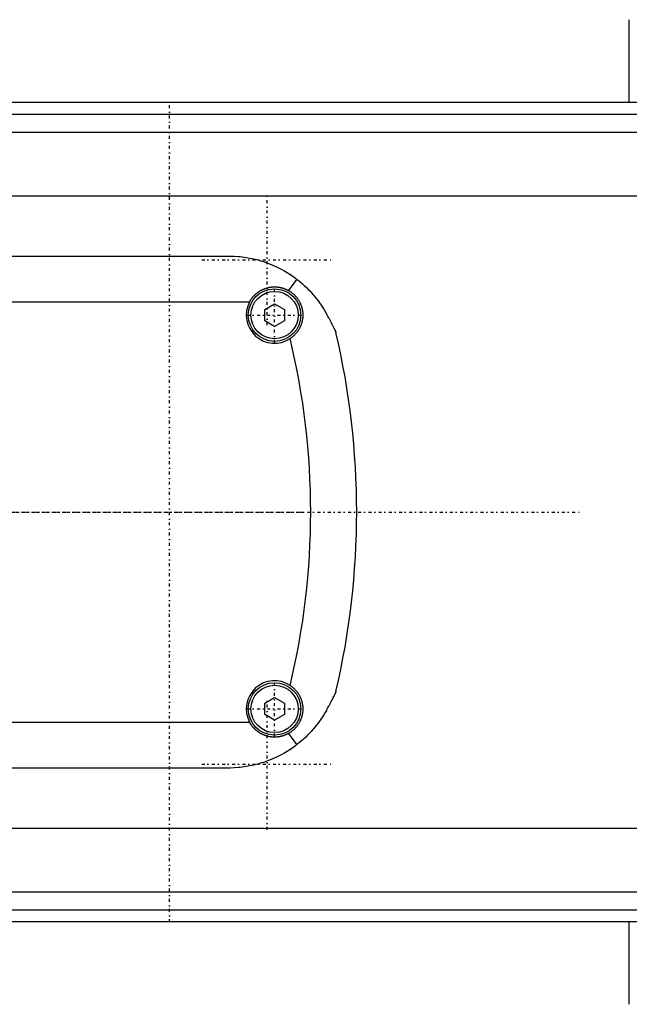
# Model space of a CAD drawing. Extents: x -502 to 174, y -90 to 90.
# Tile 3 of 6: x -183 to -90, y -75 to 75. Entities that reach past the tile are written whole.
import ezdxf

# ---------------------------------------------------------------- set-up
doc = ezdxf.new("R2010")
doc.units = 0
doc.linetypes.add('CENTER', pattern=[1.5, 0.45, -0.5, 0.05, -0.5])
doc.layers.add('AM_0', color=7, linetype='CONTINUOUS')
doc.layers.add('AM_7', color=7, linetype='CENTER')

msp = doc.modelspace()

# ---------------------------------------------------------------- linework, layer by layer
at = {"layer": 'AM_0', "color": 7, "linetype": 'CONTINUOUS'}
for p, q in [((-90, 62.39), (-90, 75)), ((50, 62.39), (-240, 62.39)), ((-240, 60.6), (50, 60.6)), ((-240, 57.89), (50, 57.89)), ((-240, 48.19), (50, 48.19)), ((-229, 39), (-151, 39)), ((-141.85, 33.72), (-140.59, 35.44)), ((-232.19, 32), (-147.81, 32)), ((-145.5, 30.87), (-144, 31.73)), ((-144, 31.73), (-142.5, 30.87)), ((-145.5, 29.13), (-145.5, 30.87)), ((-142.5, 30.87), (-142.5, 29.13)), ((-144, 28.27), (-145.5, 29.13)), ((-142.5, 29.13), (-144, 28.27)), ((-145.5, -29.13), (-144, -28.27)), ((-144, -28.27), (-142.5, -29.13)), ((-145.5, -30.87), (-145.5, -29.13)), ((-142.5, -29.13), (-142.5, -30.87)), ((-144, -31.73), (-145.5, -30.87)), ((-142.5, -30.87), (-144, -31.73)), ((-232.19, -32), (-147.81, -32)), ((-140.59, -35.44), (-141.85, -33.72)), ((-151, -39), (-229, -39)), ((-240, -48.19), (50, -48.19)), ((-240, -57.89), (50, -57.89)), ((-240, -60.6), (50, -60.6)), ((-240, -62.39), (50, -62.39)), ((-90, -75), (-90, -62.39))]:
    msp.add_line(p, q, dxfattribs=at)
for points in [[(-151, 39, 0), (-150.71, 39, 0), (-150.13, 38.98, 0), (-149.55, 38.94, 0), (-149.25, 38.91, 0), (-148.95, 38.88, 0), (-148.35, 38.79, 0), (-147.75, 38.69, 0), (-147.15, 38.56, 0), (-146.55, 38.41, 0), (-145.95, 38.23, 0), (-145.65, 38.14, 0), (-145.35, 38.03, 0), (-144.76, 37.81, 0), (-144.17, 37.57, 0), (-143.59, 37.3, 0), (-143.02, 37.01, 0), (-142.46, 36.7, 0), (-142.18, 36.53, 0), (-141.91, 36.36, 0), (-141.37, 36.01, 0), (-140.84, 35.63, 0), (-140.59, 35.44, 0)], [(-140.59, 35.44, 0), (-140.43, 35.31, 0), (-140.11, 35.05, 0), (-139.8, 34.79, 0), (-139.65, 34.65, 0), (-139.5, 34.52, 0), (-139.21, 34.24, 0), (-138.92, 33.96, 0), (-138.64, 33.67, 0), (-138.37, 33.38, 0), (-138.11, 33.09, 0), (-137.98, 32.93, 0), (-137.86, 32.78, 0), (-137.61, 32.48, 0), (-137.37, 32.17, 0), (-137.14, 31.85, 0), (-136.92, 31.53, 0), (-136.71, 31.21, 0), (-136.6, 31.04, 0), (-136.5, 30.88, 0), (-136.3, 30.55, 0), (-136.11, 30.21, 0), (-136.02, 30.04, 0)], [(-147.81, 32, 0), (-147.79, 32.03, 0), (-147.76, 32.09, 0), (-147.73, 32.14, 0), (-147.71, 32.17, 0), (-147.7, 32.2, 0), (-147.66, 32.25, 0), (-147.63, 32.31, 0), (-147.59, 32.36, 0), (-147.56, 32.42, 0), (-147.52, 32.47, 0), (-147.5, 32.5, 0), (-147.48, 32.52, 0), (-147.44, 32.57, 0), (-147.41, 32.63, 0), (-147.37, 32.68, 0), (-147.33, 32.72, 0), (-147.29, 32.77, 0), (-147.27, 32.8, 0), (-147.25, 32.82, 0), (-147.2, 32.87, 0), (-147.16, 32.91, 0), (-147.14, 32.94, 0), (-147.12, 32.96, 0), (-147.08, 33, 0), (-147.03, 33.05, 0), (-147.01, 33.07, 0), (-146.99, 33.09, 0), (-146.94, 33.13, 0), (-146.9, 33.18, 0), (-146.85, 33.22, 0), (-146.8, 33.26, 0), (-146.76, 33.3, 0), (-146.73, 33.32, 0), (-146.71, 33.34, 0), (-146.66, 33.38, 0), (-146.61, 33.42, 0), (-146.56, 33.46, 0), (-146.5, 33.5, 0), (-146.45, 33.53, 0), (-146.42, 33.55, 0), (-146.4, 33.57, 0), (-146.34, 33.6, 0), (-146.29, 33.64, 0), (-146.24, 33.67, 0), (-146.18, 33.71, 0), (-146.12, 33.74, 0), (-146.1, 33.75, 0), (-146.07, 33.77, 0), (-146.01, 33.8, 0), (-145.95, 33.83, 0), (-145.89, 33.86, 0), (-145.84, 33.89, 0), (-145.78, 33.92, 0), (-145.75, 33.93, 0), (-145.72, 33.94, 0), (-145.66, 33.97, 0), (-145.6, 33.99, 0), (-145.54, 34.02, 0), (-145.47, 34.04, 0), (-145.41, 34.06, 0), (-145.38, 34.07, 0), (-145.35, 34.08, 0), (-145.29, 34.1, 0), (-145.23, 34.12, 0), (-145.2, 34.13, 0), (-145.16, 34.14, 0), (-145.1, 34.16, 0), (-145.04, 34.17, 0), (-145.01, 34.18, 0), (-144.98, 34.19, 0), (-144.91, 34.2, 0), (-144.85, 34.22, 0), (-144.79, 34.23, 0), (-144.72, 34.24, 0), (-144.66, 34.25, 0), (-144.63, 34.25, 0), (-144.6, 34.26, 0), (-144.53, 34.27, 0), (-144.47, 34.27, 0), (-144.41, 34.28, 0), (-144.34, 34.29, 0), (-144.28, 34.29, 0), (-144.25, 34.29, 0), (-144.22, 34.29, 0), (-144.15, 34.3, 0), (-144.09, 34.3, 0), (-144.03, 34.3, 0), (-143.97, 34.3, 0), (-143.91, 34.3, 0), (-143.87, 34.3, 0), (-143.84, 34.3, 0), (-143.78, 34.29, 0), (-143.72, 34.29, 0), (-143.65, 34.29, 0), (-143.59, 34.28, 0), (-143.53, 34.27, 0), (-143.5, 34.27, 0), (-143.47, 34.27, 0), (-143.4, 34.26, 0), (-143.34, 34.25, 0), (-143.27, 34.24, 0), (-143.21, 34.23, 0), (-143.15, 34.21, 0), (-143.12, 34.21, 0), (-143.08, 34.2, 0), (-143.02, 34.19, 0), (-142.96, 34.17, 0), (-142.93, 34.16, 0), (-142.9, 34.16, 0), (-142.83, 34.14, 0), (-142.77, 34.12, 0), (-142.74, 34.11, 0), (-142.71, 34.1, 0), (-142.65, 34.08, 0), (-142.58, 34.06, 0), (-142.52, 34.04, 0), (-142.46, 34.02, 0), (-142.4, 33.99, 0), (-142.37, 33.98, 0), (-142.34, 33.97, 0), (-142.28, 33.94, 0), (-142.22, 33.92, 0), (-142.16, 33.89, 0), (-142.1, 33.86, 0), (-142.05, 33.83, 0), (-142.02, 33.82, 0), (-141.99, 33.8, 0), (-141.93, 33.77, 0), (-141.87, 33.74, 0), (-141.85, 33.72, 0)], [(-141.85, 33.72, 0), (-141.81, 33.7, 0), (-141.74, 33.66, 0), (-141.67, 33.62, 0), (-141.64, 33.59, 0), (-141.61, 33.57, 0), (-141.54, 33.53, 0), (-141.48, 33.48, 0), (-141.41, 33.43, 0), (-141.35, 33.38, 0), (-141.28, 33.33, 0), (-141.25, 33.31, 0), (-141.22, 33.28, 0), (-141.16, 33.23, 0), (-141.1, 33.18, 0), (-141.04, 33.12, 0), (-140.98, 33.07, 0), (-140.93, 33.01, 0), (-140.9, 32.98, 0), (-140.87, 32.95, 0), (-140.82, 32.89, 0), (-140.76, 32.83, 0), (-140.74, 32.8, 0), (-140.71, 32.77, 0), (-140.66, 32.71, 0), (-140.61, 32.64, 0), (-140.58, 32.61, 0), (-140.56, 32.58, 0), (-140.51, 32.51, 0), (-140.46, 32.45, 0), (-140.42, 32.38, 0), (-140.37, 32.31, 0), (-140.33, 32.24, 0), (-140.31, 32.21, 0), (-140.29, 32.17, 0), (-140.25, 32.1, 0), (-140.21, 32.03, 0), (-140.17, 31.96, 0), (-140.14, 31.89, 0), (-140.1, 31.82, 0), (-140.09, 31.78, 0), (-140.07, 31.74, 0), (-140.04, 31.67, 0), (-140.01, 31.59, 0), (-139.98, 31.52, 0), (-139.95, 31.44, 0), (-139.92, 31.36, 0), (-139.91, 31.32, 0), (-139.9, 31.28, 0), (-139.87, 31.2, 0), (-139.85, 31.13, 0), (-139.83, 31.05, 0), (-139.81, 30.97, 0), (-139.79, 30.89, 0), (-139.78, 30.85, 0), (-139.78, 30.81, 0), (-139.76, 30.73, 0), (-139.75, 30.65, 0), (-139.74, 30.57, 0), (-139.73, 30.49, 0), (-139.72, 30.41, 0), (-139.72, 30.37, 0), (-139.71, 30.33, 0), (-139.71, 30.24, 0), (-139.7, 30.16, 0), (-139.7, 30.12, 0), (-139.7, 30.08, 0), (-139.7, 30, 0), (-139.7, 29.92, 0), (-139.7, 29.88, 0), (-139.7, 29.84, 0), (-139.71, 29.76, 0), (-139.71, 29.68, 0), (-139.72, 29.6, 0), (-139.73, 29.52, 0), (-139.74, 29.44, 0), (-139.74, 29.4, 0), (-139.75, 29.36, 0), (-139.76, 29.28, 0), (-139.78, 29.2, 0), (-139.79, 29.12, 0), (-139.81, 29.04, 0), (-139.83, 28.96, 0), (-139.84, 28.92, 0), (-139.85, 28.88, 0), (-139.87, 28.8, 0), (-139.89, 28.73, 0), (-139.92, 28.65, 0), (-139.94, 28.57, 0), (-139.97, 28.5, 0), (-139.98, 28.46, 0), (-140, 28.42, 0), (-140.03, 28.35, 0), (-140.06, 28.28, 0), (-140.09, 28.2, 0), (-140.13, 28.13, 0), (-140.16, 28.06, 0), (-140.18, 28.02, 0), (-140.2, 27.99, 0), (-140.24, 27.91, 0), (-140.28, 27.84, 0), (-140.32, 27.78, 0), (-140.36, 27.71, 0), (-140.41, 27.64, 0), (-140.43, 27.61, 0), (-140.45, 27.57, 0), (-140.5, 27.51, 0), (-140.54, 27.44, 0), (-140.57, 27.41, 0), (-140.59, 27.38, 0), (-140.64, 27.31, 0), (-140.69, 27.25, 0), (-140.72, 27.22, 0), (-140.75, 27.19, 0), (-140.8, 27.13, 0), (-140.85, 27.07, 0), (-140.91, 27.01, 0), (-140.97, 26.95, 0), (-141.03, 26.89, 0), (-141.06, 26.87, 0), (-141.09, 26.84, 0), (-141.15, 26.78, 0), (-141.21, 26.73, 0), (-141.27, 26.68, 0), (-141.33, 26.63, 0), (-141.4, 26.58, 0), (-141.43, 26.55, 0), (-141.46, 26.53, 0), (-141.53, 26.48, 0), (-141.6, 26.43, 0), (-141.63, 26.41, 0)], [(-136.02, 30.04, 0), (-135.97, 29.95, 0), (-135.87, 29.75, 0), (-135.77, 29.56, 0), (-135.71, 29.46, 0), (-135.66, 29.36, 0), (-135.56, 29.16, 0), (-135.46, 28.97, 0), (-135.36, 28.78, 0), (-135.27, 28.59, 0), (-135.18, 28.41, 0), (-135.13, 28.33, 0), (-135.09, 28.24, 0), (-135.01, 28.08, 0), (-134.94, 27.93, 0), (-134.9, 27.84, 0), (-134.89, 27.82, 0), (-134.87, 27.8, 0), (-134.87, 27.79, 0), (-134.86, 27.77, 0), (-134.85, 27.75, 0), (-134.84, 27.73, 0), (-134.83, 27.71, 0), (-134.82, 27.69, 0), (-134.81, 27.67, 0), (-134.81, 27.66, 0), (-134.8, 27.65, 0), (-134.79, 27.63, 0), (-134.78, 27.61, 0), (-134.77, 27.59, 0), (-134.76, 27.57, 0), (-134.76, 27.55, 0), (-134.75, 27.54, 0), (-134.75, 27.54, 0), (-134.74, 27.52, 0), (-134.73, 27.5, 0), (-134.73, 27.5, 0), (-134.72, 27.49, 0), (-134.72, 27.47, 0), (-134.71, 27.46, 0), (-134.71, 27.45, 0), (-134.7, 27.45, 0), (-134.7, 27.43, 0), (-134.69, 27.42, 0), (-134.69, 27.41, 0), (-134.68, 27.4, 0), (-134.68, 27.39, 0), (-134.68, 27.39, 0), (-134.67, 27.38, 0), (-134.67, 27.38, 0), (-134.67, 27.37, 0), (-134.67, 27.36, 0), (-134.66, 27.36, 0), (-134.66, 27.36, 0), (-134.66, 27.35, 0), (-134.66, 27.35, 0), (-134.66, 27.35, 0), (-134.66, 27.35, 0), (-134.66, 27.35, 0)], [(-141.63, -26.41, 0), (-141.6, -26.43, 0), (-141.53, -26.48, 0), (-141.46, -26.53, 0), (-141.43, -26.55, 0), (-141.4, -26.58, 0), (-141.33, -26.63, 0), (-141.27, -26.68, 0), (-141.21, -26.73, 0), (-141.15, -26.78, 0), (-141.08, -26.84, 0), (-141.06, -26.87, 0), (-141.03, -26.89, 0), (-140.97, -26.95, 0), (-140.91, -27.01, 0), (-140.85, -27.07, 0), (-140.8, -27.13, 0), (-140.75, -27.19, 0), (-140.72, -27.22, 0), (-140.69, -27.25, 0), (-140.64, -27.31, 0), (-140.59, -27.38, 0), (-140.57, -27.41, 0), (-140.54, -27.44, 0), (-140.5, -27.51, 0), (-140.45, -27.57, 0), (-140.43, -27.61, 0), (-140.41, -27.64, 0), (-140.36, -27.71, 0), (-140.32, -27.78, 0), (-140.28, -27.84, 0), (-140.24, -27.91, 0), (-140.2, -27.99, 0), (-140.18, -28.02, 0), (-140.16, -28.06, 0), (-140.13, -28.13, 0), (-140.09, -28.2, 0), (-140.06, -28.28, 0), (-140.03, -28.35, 0), (-140, -28.42, 0), (-139.98, -28.46, 0), (-139.97, -28.5, 0), (-139.94, -28.57, 0), (-139.92, -28.65, 0), (-139.89, -28.73, 0), (-139.87, -28.8, 0), (-139.85, -28.88, 0), (-139.84, -28.92, 0), (-139.83, -28.96, 0), (-139.81, -29.04, 0), (-139.79, -29.12, 0), (-139.78, -29.2, 0), (-139.76, -29.28, 0), (-139.75, -29.36, 0), (-139.74, -29.4, 0), (-139.74, -29.44, 0), (-139.73, -29.52, 0), (-139.72, -29.6, 0), (-139.71, -29.68, 0), (-139.71, -29.76, 0), (-139.7, -29.84, 0), (-139.7, -29.88, 0), (-139.7, -29.92, 0), (-139.7, -30, 0), (-139.7, -30.08, 0), (-139.7, -30.12, 0), (-139.7, -30.16, 0), (-139.71, -30.24, 0), (-139.71, -30.32, 0), (-139.72, -30.37, 0), (-139.72, -30.41, 0), (-139.73, -30.49, 0), (-139.74, -30.57, 0), (-139.75, -30.65, 0), (-139.76, -30.73, 0), (-139.78, -30.81, 0), (-139.78, -30.85, 0), (-139.79, -30.89, 0), (-139.81, -30.97, 0), (-139.83, -31.05, 0), (-139.85, -31.13, 0), (-139.87, -31.21, 0), (-139.9, -31.28, 0), (-139.91, -31.32, 0), (-139.92, -31.36, 0), (-139.95, -31.44, 0), (-139.98, -31.52, 0), (-140.01, -31.59, 0), (-140.04, -31.67, 0), (-140.07, -31.74, 0), (-140.09, -31.78, 0), (-140.1, -31.82, 0), (-140.14, -31.89, 0), (-140.17, -31.96, 0), (-140.21, -32.03, 0), (-140.25, -32.1, 0), (-140.29, -32.17, 0), (-140.31, -32.21, 0), (-140.33, -32.24, 0), (-140.37, -32.31, 0), (-140.42, -32.38, 0), (-140.46, -32.45, 0), (-140.51, -32.51, 0), (-140.56, -32.58, 0), (-140.58, -32.61, 0), (-140.61, -32.64, 0), (-140.66, -32.71, 0), (-140.71, -32.77, 0), (-140.74, -32.8, 0), (-140.76, -32.83, 0), (-140.82, -32.89, 0), (-140.87, -32.95, 0), (-140.9, -32.98, 0), (-140.93, -33.01, 0), (-140.98, -33.07, 0), (-141.04, -33.12, 0), (-141.1, -33.18, 0), (-141.16, -33.23, 0), (-141.22, -33.28, 0), (-141.25, -33.31, 0), (-141.28, -33.33, 0), (-141.35, -33.38, 0), (-141.41, -33.43, 0), (-141.48, -33.48, 0), (-141.54, -33.53, 0), (-141.61, -33.57, 0), (-141.64, -33.6, 0), (-141.67, -33.62, 0), (-141.74, -33.66, 0), (-141.81, -33.7, 0), (-141.85, -33.72, 0)], [(-134.66, -27.35, 0), (-134.66, -27.35, 0), (-134.66, -27.35, 0), (-134.66, -27.35, 0), (-134.66, -27.35, 0), (-134.66, -27.36, 0), (-134.66, -27.36, 0), (-134.67, -27.37, 0), (-134.67, -27.37, 0), (-134.67, -27.38, 0), (-134.68, -27.39, 0), (-134.68, -27.39, 0), (-134.68, -27.39, 0), (-134.68, -27.4, 0), (-134.69, -27.41, 0), (-134.69, -27.42, 0), (-134.7, -27.44, 0), (-134.71, -27.45, 0), (-134.71, -27.46, 0), (-134.71, -27.46, 0), (-134.72, -27.48, 0), (-134.73, -27.49, 0), (-134.73, -27.5, 0), (-134.73, -27.51, 0), (-134.74, -27.52, 0), (-134.75, -27.54, 0), (-134.75, -27.55, 0), (-134.76, -27.56, 0), (-134.77, -27.58, 0), (-134.78, -27.6, 0), (-134.79, -27.61, 0), (-134.79, -27.63, 0), (-134.8, -27.65, 0), (-134.81, -27.67, 0), (-134.81, -27.68, 0), (-134.83, -27.7, 0), (-134.84, -27.72, 0), (-134.85, -27.74, 0), (-134.86, -27.76, 0), (-134.87, -27.79, 0), (-134.87, -27.8, 0), (-134.88, -27.81, 0), (-134.89, -27.83, 0), (-134.9, -27.86, 0), (-134.95, -27.94, 0), (-135.02, -28.1, 0), (-135.11, -28.27, 0), (-135.15, -28.36, 0), (-135.19, -28.44, 0), (-135.28, -28.62, 0), (-135.37, -28.8, 0), (-135.47, -28.99, 0), (-135.56, -29.17, 0), (-135.66, -29.36, 0), (-135.71, -29.46, 0), (-135.77, -29.56, 0), (-135.87, -29.75, 0), (-135.97, -29.95, 0), (-136.02, -30.04, 0)], [(-136.02, -30.04, 0), (-136.12, -30.22, 0), (-136.31, -30.56, 0), (-136.51, -30.9, 0), (-136.62, -31.06, 0), (-136.72, -31.23, 0), (-136.94, -31.56, 0), (-137.17, -31.89, 0), (-137.41, -32.21, 0), (-137.65, -32.53, 0), (-137.91, -32.84, 0), (-138.04, -33, 0), (-138.17, -33.15, 0), (-138.43, -33.45, 0), (-138.71, -33.74, 0), (-138.98, -34.02, 0), (-139.26, -34.3, 0), (-139.55, -34.57, 0), (-139.7, -34.7, 0), (-139.84, -34.83, 0), (-140.14, -35.08, 0), (-140.44, -35.32, 0), (-140.59, -35.44, 0)], [(-141.85, -33.72, 0), (-141.87, -33.74, 0), (-141.93, -33.77, 0), (-141.99, -33.8, 0), (-142.02, -33.82, 0), (-142.05, -33.83, 0), (-142.1, -33.86, 0), (-142.16, -33.89, 0), (-142.22, -33.92, 0), (-142.28, -33.94, 0), (-142.34, -33.97, 0), (-142.37, -33.98, 0), (-142.4, -33.99, 0), (-142.46, -34.02, 0), (-142.52, -34.04, 0), (-142.58, -34.06, 0), (-142.65, -34.08, 0), (-142.71, -34.1, 0), (-142.74, -34.11, 0), (-142.77, -34.12, 0), (-142.83, -34.14, 0), (-142.9, -34.16, 0), (-142.93, -34.16, 0), (-142.96, -34.17, 0), (-143.02, -34.19, 0), (-143.08, -34.2, 0), (-143.12, -34.21, 0), (-143.15, -34.21, 0), (-143.21, -34.23, 0), (-143.27, -34.24, 0), (-143.34, -34.25, 0), (-143.4, -34.26, 0), (-143.47, -34.27, 0), (-143.5, -34.27, 0), (-143.53, -34.27, 0), (-143.59, -34.28, 0), (-143.65, -34.29, 0), (-143.72, -34.29, 0), (-143.78, -34.29, 0), (-143.84, -34.3, 0), (-143.87, -34.3, 0), (-143.91, -34.3, 0), (-143.97, -34.3, 0), (-144.03, -34.3, 0), (-144.09, -34.3, 0), (-144.15, -34.3, 0), (-144.22, -34.29, 0), (-144.25, -34.29, 0), (-144.28, -34.29, 0), (-144.34, -34.29, 0), (-144.41, -34.28, 0), (-144.47, -34.27, 0), (-144.53, -34.27, 0), (-144.6, -34.26, 0), (-144.63, -34.25, 0), (-144.66, -34.25, 0), (-144.72, -34.24, 0), (-144.79, -34.23, 0), (-144.85, -34.22, 0), (-144.91, -34.2, 0), (-144.98, -34.19, 0), (-145.01, -34.18, 0), (-145.04, -34.17, 0), (-145.1, -34.16, 0), (-145.16, -34.14, 0), (-145.2, -34.13, 0), (-145.23, -34.12, 0), (-145.29, -34.1, 0), (-145.35, -34.08, 0), (-145.38, -34.07, 0), (-145.41, -34.06, 0), (-145.47, -34.04, 0), (-145.54, -34.02, 0), (-145.6, -33.99, 0), (-145.66, -33.97, 0), (-145.72, -33.94, 0), (-145.75, -33.93, 0), (-145.78, -33.92, 0), (-145.84, -33.89, 0), (-145.89, -33.86, 0), (-145.95, -33.83, 0), (-146.01, -33.8, 0), (-146.07, -33.77, 0), (-146.1, -33.75, 0), (-146.12, -33.74, 0), (-146.18, -33.71, 0), (-146.24, -33.67, 0), (-146.29, -33.64, 0), (-146.34, -33.6, 0), (-146.4, -33.57, 0), (-146.42, -33.55, 0), (-146.45, -33.53, 0), (-146.5, -33.5, 0), (-146.56, -33.46, 0), (-146.61, -33.42, 0), (-146.66, -33.38, 0), (-146.71, -33.34, 0), (-146.73, -33.32, 0), (-146.76, -33.3, 0), (-146.8, -33.26, 0), (-146.85, -33.22, 0), (-146.9, -33.18, 0), (-146.94, -33.13, 0), (-146.99, -33.09, 0), (-147.01, -33.07, 0), (-147.03, -33.05, 0), (-147.08, -33, 0), (-147.12, -32.96, 0), (-147.14, -32.94, 0), (-147.16, -32.91, 0), (-147.2, -32.87, 0), (-147.25, -32.82, 0), (-147.27, -32.8, 0), (-147.29, -32.77, 0), (-147.33, -32.72, 0), (-147.37, -32.68, 0), (-147.41, -32.63, 0), (-147.44, -32.57, 0), (-147.48, -32.52, 0), (-147.5, -32.5, 0), (-147.52, -32.47, 0), (-147.56, -32.42, 0), (-147.59, -32.36, 0), (-147.63, -32.31, 0), (-147.66, -32.25, 0), (-147.7, -32.2, 0), (-147.71, -32.17, 0), (-147.73, -32.14, 0), (-147.76, -32.09, 0), (-147.79, -32.03, 0), (-147.81, -32, 0)], [(-140.59, -35.44, 0), (-140.84, -35.63, 0), (-141.37, -36.01, 0), (-141.91, -36.36, 0), (-142.18, -36.53, 0), (-142.46, -36.7, 0), (-143.02, -37.01, 0), (-143.59, -37.3, 0), (-144.17, -37.57, 0), (-144.76, -37.81, 0), (-145.35, -38.03, 0), (-145.65, -38.14, 0), (-145.95, -38.23, 0), (-146.55, -38.41, 0), (-147.15, -38.56, 0), (-147.75, -38.69, 0), (-148.35, -38.79, 0), (-148.95, -38.88, 0), (-149.25, -38.91, 0), (-149.55, -38.94, 0), (-150.13, -38.98, 0), (-150.71, -39, 0), (-151, -39, 0)]]:
    msp.add_polyline3d(points, dxfattribs=at)
for centre, radius in [((-144, 30), 4), ((-144, 30), 3.6), ((-144, -30), 4), ((-144, -30), 3.6)]:
    msp.add_circle(centre, radius, dxfattribs=at)
for centre, radius, start, end in [((-144, 30), 4.3, 152.2823, 303.4459), ((-251.5, 0), 120, 346.8254, 13.1746), ((-251.5, 0), 113, 346.4829, 13.5171), ((-144, -30), 4.3, 56.5541, 207.7177)]:
    msp.add_arc(centre, radius, start, end, dxfattribs=at)
at = {"layer": 'AM_7', "color": 4, "linetype": 'CENTER'}
for p, q in [((-160, -62.48), (-160, 62.47)), ((-145.12, 28.45), (-145.12, 48.4)), ((-155.09, 38.43), (-135.14, 38.43)), ((-144, 25.8), (-144, 34.2)), ((-148.2, 30), (-139.8, 30)), ((-260.9, 0), (-139.1, 0)), ((-275.4, 0), (-97.53, 0)), ((-144, -34.2), (-144, -25.8)), ((-145.12, -48.4), (-145.12, -28.45)), ((-148.2, -30), (-139.8, -30)), ((-155.09, -38.43), (-135.14, -38.43))]:
    msp.add_line(p, q, dxfattribs=at)

doc.saveas('drawing.dxf')
